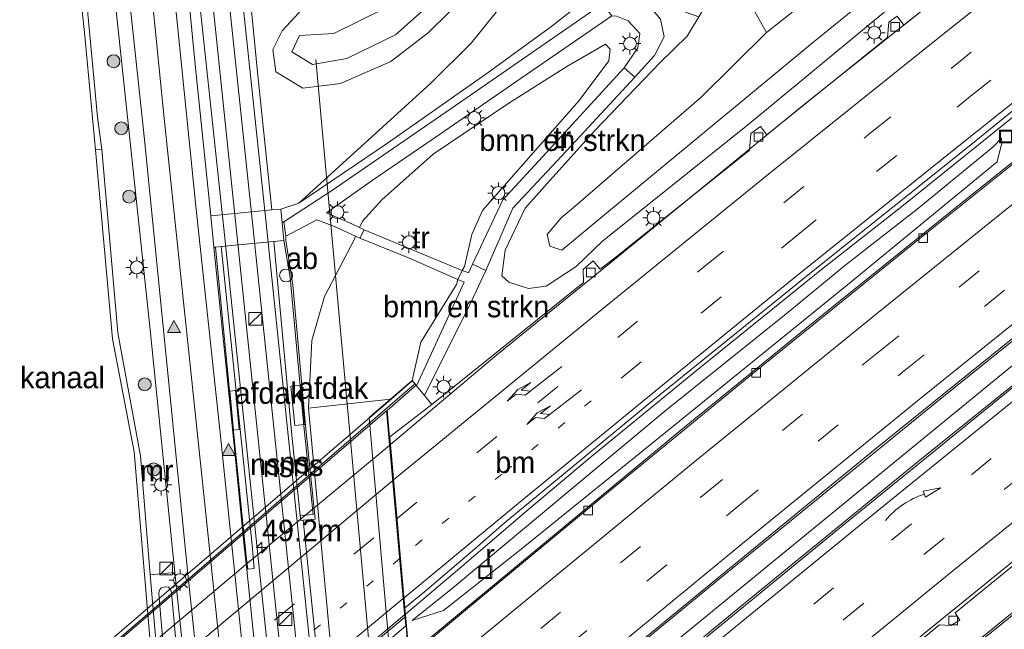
# Model space of a CAD drawing. Header units: millimetres. Extents: x 82463 to 85160, y 450000 to 452470.
# Tile 39 of 98: x 83445 to 83560, y 450887 to 450958. Entities that reach past the tile are written whole.
import ezdxf
from ezdxf.enums import TextEntityAlignment as Align

# ---------------------------------------------------------------- set-up
doc = ezdxf.new("R2010")
doc.units = ezdxf.units.MM
doc.linetypes.add('13strp', pattern=[4, 1, -3])
doc.linetypes.add('39strp', pattern=[12, 3, -9])
for name, color, linetype, lineweight in [('af-b1-rasterhekwerk', 8, 'hekwerk', 18), ('af-b5-muur', 8, 'muur', 18), ('af-bs-doorgang', 8, 'Continuous', 18), ('af-bs-rasterhekwerk', 8, 'hekwerk', 18), ('as-bs-kilometr', 13, 'Continuous', 18), ('bp-b5-bomenstruiken', 93, 'Continuous', 18), ('bp-bs-boom', 93, 'Continuous', 18), ('gr-b1-geleiderail', 213, 'geleiderail', 18), ('gr-bs-geleiderail', 213, 'geleiderail', 18), ('gw-bs-insteekwatergang', 93, 'Continuous', 18), ('gw-bs-kruinlijn', 93, 'Continuous', 18), ('gw-bs-teenlijn', 93, 'Continuous', 18), ('kw-b6-viaduct', 173, 'Continuous', 18), ('mk-b1-13streep 0.45', 8, '13strp', 18), ('mk-b1-39streep 0.15', 8, '39strp', 18), ('mk-b1-streep 0.15', 8, 'Continuous', 18), ('mk-bs-13streep 0.45', 8, '13strp', 18), ('mk-bs-39streep 0.15', 8, '39strp', 18), ('mk-bs-pijlre750', 8, 'Continuous', 18), ('mk-bs-pijlverdrijf750', 8, 'Continuous', 18), ('mk-bs-streep 0.15', 8, 'Continuous', 18), ('mk-bs-vlakmark', 8, 'Continuous', 18), ('og-b1-terreinafscheiding', 253, 'Continuous', 18), ('og-b5-bebouwing', 173, 'Continuous', 18), ('og-b5-water', 153, 'Continuous', 18), ('og-b6-inrichtingselement', 253, 'Continuous', 18), ('og-bs-inrichtingselement', 253, 'Continuous', 18), ('og-bs-maaiveld', 253, 'Continuous', 18), ('og-bs-spoor', 253, 'Continuous', 18), ('og-bs-terreinafscheiding', 253, 'Continuous', 18), ('vh-b6-verh_soort', 8, 'Continuous', 18), ('wh-bs-duiker', 8, 'duiker', 18), ('wh-bs-kolk', 8, 'Continuous', 18), ('wh-bs-put', 8, 'Continuous', 18), ('wh-bs-waterlijn', 133, 'Continuous', 18), ('wm-b1-lichtmast', 8, 'Continuous', 18), ('wm-bs-lichtmast', 8, 'Continuous', 18), ('wm-bs-lijnverlich', 8, 'lijnverlich', 18)]:
    doc.layers.add(name, color=color, linetype=linetype, lineweight=lineweight)
doc.layers.add('og-b1-voegovergang', color=10, linetype='Continuous')
doc.styles.add('rtw_iso', font='iso-rtw.shx')
doc.linetypes.add('duiker', pattern='A,0,-2,[15,RTW.shx,S=1,R=0,X=0,Y=0],-2', length=4)
doc.linetypes.add('geleiderail', pattern='A,2,-1,[175,RTW.shx,S=0.5,R=0,X=0,Y=0],-1', length=4)
doc.linetypes.add('hekwerk', pattern='A,7,-1.5,[1,RTW.shx,S=0.75,R=0,X=0,Y=0],-1.5', length=10)
doc.linetypes.add('lijnverlich', pattern='A,0,-5,[22,RTW.shx,S=1,R=0,X=-0.625,Y=0],2.5,-0.5,[3,RTW.shx,S=0.5,R=0,X=0,Y=0],-0.5,2.5,[22,RTW.shx,S=1,R=180,X=0.625,Y=0],-5', length=16)
doc.linetypes.add('muur', pattern='A,8,-1,[6,RTW.shx,S=0.75,R=90,X=0,Y=0],-1', length=10)

# ---------------------------------------------------------------- blocks, each defined once
blk = doc.blocks.new('kolk')
blk.add_lwpolyline([(-0.5, -0.5), (0.5, -0.5), (0.5, 0.5), (-0.5, 0.5)], close=True)
blk = doc.blocks.new('put')
for p, q in [((0.75, 0.75), (-0.75, 0.75)), ((-0.75, 0.75), (-0.75, -0.75)), ((0.75, -0.75), (0.75, 0.75)), ((-0.75, -0.75), (0.75, -0.75))]:
    blk.add_line(p, q)
blk.add_lwpolyline([(-0.625, 0.625), (0.625, 0.625), (0.625, -0.625), (-0.625, -0.625)], close=True)
blk = doc.blocks.new('dtbattr')
at = {"style": 'rtw_iso'}
blk.add_attdef('TAG', (0.59, 0.87), '', height=2.5, dxfattribs=at)
blk = doc.blocks.new('dtb')
blk.add_circle((0, 0), 0.75)
blk = doc.blocks.new('dtbattr-r')
at = {"style": 'rtw_iso'}
blk.add_attdef('TAG', text='', height=2.5, dxfattribs=at).set_placement((0, 0), align=Align.MIDDLE_CENTER)
blk = doc.blocks.new('dtbattr-l')
at = {"style": 'rtw_iso'}
blk.add_attdef('TAG', (0, 0), '', height=2.5, dxfattribs=at)
blk = doc.blocks.new('pijlr')
for p, q in [((0, 0, 0.1), (5.45, 0, 0.1)), ((5.45, -0.75, 0.1), (4.7, 0, 0.1)), ((6.2, -0.75, 0.1), (5.45, 0, 0.1)), ((4, -0.75, 0.1), (5.45, -0.75, 0.1)), ((5.7, -1.05, 0.1), (4, -0.75, 0.1)), ((7.5, -0.75, 0.1), (5.7, -1.05, 0.1)), ((7.5, -0.75, 0.1), (6.2, -0.75, 0.1))]:
    blk.add_line(p, q)
blk = doc.blocks.new('verfsymbol')
for color in [252, 253]:
    blk.add_hatch(color=color).paths.add_polyline_path([(0.75, -0.625), (0, 0.75), (-0.75, -0.625)])
blk.add_lwpolyline([(0.75, -0.625), (0, 0.75), (-0.75, -0.625)], close=True)
blk = doc.blocks.new('pijlvr')
for p, q in [((5.53, 0.37, 0.1), (5.37, -0.37, 0.1)), ((5.45, 0, 0.1), (5.45, 0, 0.1)), ((5.45, 0, 0.1), (5.45, 0, 0.1)), ((7.45, -0.45, 0.1), (5.53, 0.37, 0.1)), ((5.37, -0.37, 0.1), (7.45, -0.45, 0.1))]:
    blk.add_line(p, q)
blk.add_arc((2.72, -9.68, 0.1), 10.06, 74.2853, 105.7147)
blk = doc.blocks.new('kast')
blk.add_line((-0.75, -0.75), (0.75, 0.75))
blk.add_lwpolyline([(-0.75, 0.75), (0.75, 0.75), (0.75, -0.75), (-0.75, -0.75)], close=True)
blk = doc.blocks.new('boom')
blk.add_hatch(color=256).paths.add_polyline_path([(-0.75, 0, 1), (0.75, 0, 1)])
blk.add_circle((0, 0), 0.75)
blk = doc.blocks.new('lantaarnpaal')
for p, q in [((0, 0.75), (0, 1.25)), ((-0.75, 0), (-1.25, 0)), ((-0.88, 0.88), (-0.53, 0.53)), ((0.53, 0.53), (0.88, 0.88)), ((0.75, 0), (1.25, 0)), ((-0.53, -0.53), (-0.88, -0.88)), ((0, -0.75), (0, -1.25)), ((0.53, -0.53), (0.88, -0.88))]:
    blk.add_line(p, q)
blk.add_circle((0, 0), 0.75)
blk = doc.blocks.new('hecto')
for p, q in [((0, 0.625), (-0.625, 0)), ((0, -0.625), (0, 0.625)), ((-0.625, 0), (0.625, 0)), ((0.625, 0), (0, -0.625))]:
    blk.add_line(p, q)

msp = doc.modelspace()

# ---------------------------------------------------------------- linework, layer by layer
at = {"layer": 'af-b1-rasterhekwerk'}
msp.add_polyline3d([(83491.339, 450915.553, 9.051), (83471.613, 450898.522, 9.042), (83429.077, 450862.027, 9.051), (83406.479, 450842.71, 9.051)], dxfattribs=at)
at = {"layer": 'af-b5-muur'}
msp.add_polyline3d([(83462.897, 450867.585, 0.409), (83464.635, 450847.67, 0.291), (83463.887, 450848.487, -0.5), (83462.198, 450867.537, -0.5), (83462.098, 450867.532, -0.5), (83461.342, 450875.631, -0.5), (83460.6, 450886.081, -0.5), (83458.783, 450907.736, -0.5), (83456.271, 450920.87, -0.5), (83454.297, 450942.833, -0.5), (83455.011, 450942.888, 0.339), (83456.875, 450921.572, 0.357), (83459.506, 450907.253, 0.402), (83460.639, 450893.439, 0.445)], close=True, dxfattribs=at)
at = {"layer": 'af-bs-doorgang'}
msp.add_polyline3d([(83476.182, 450934.469, 0.138), (83476.435, 450932.806, 0.205)], dxfattribs=at)
at = {"layer": 'af-bs-rasterhekwerk'}
for points in [[(83470.375, 450984.148, 0.112), (83470.85, 450974.804, 0.108), (83472.493, 450958.249, 0.108), (83473.124, 450951.884, 0.139), (83474.784, 450935.861, 0.112)], [(83524.465, 450958.338, 4.806), (83515.651, 450961.483, 4.414), (83513.245, 450959.821, 4.196), (83497.374, 450948.859, 2.755), (83481.733, 450938.082, 0.973), (83476.182, 450934.469, 0.138), (83476.007, 450934.355, 0.112)], [(83476.419, 450932.302, 0.112), (83476.435, 450932.806, 0.205)], [(83496.93, 450928.811, 7.419), (83485.527, 450933.559, 1.302)], [(83468.243, 450931.547, 0.13), (83470.326, 450910.11, 0.354), (83471.867, 450895.231, 0.271), (83472.008, 450894.072, 0.273)], [(83476.203, 450932.306, 0.112), (83476.907, 450928.017, 0.416), (83478.507, 450910.752, 0.414), (83479.59, 450900.426, 0.443), (83478.105, 450900.341, 0.442)]]:
    msp.add_polyline3d(points, dxfattribs=at)
at = {"layer": 'bp-b5-bomenstruiken'}
for points in [[(83511.925, 450934.012, 9.485), (83508.518, 450931.165, 9.304), (83507.116, 450931.628, 9.295), (83506.811, 450933.023, 9.341), (83508.451, 450934.96, 9.454), (83510.104, 450936.327, 9.454), (83524.692, 450948.941, 9.627), (83532.311, 450956.494, 9.627), (83538.182, 450961.131, 9.627), (83555.617, 450974.552, 9.562), (83575.303, 450990.647, 9.272), (83591.052, 451003.368, 8.967), (83593.793, 451004.69, 8.921), (83595.39, 451004.74, 8.903), (83597.329, 451003.28, 8.824), (83596.886, 451002.265, 8.824), (83582.349, 450991.33, 9.244), (83559.692, 450973.182, 9.604), (83537.86, 450955.465, 9.701)], [(83497.204, 450929.282, 7.457), (83496.93, 450928.811, 7.419), (83485.527, 450933.559, 1.302), (83484.974, 450933.827, 1.248), (83485.348, 450934.561, 1.154), (83487.569, 450937.04, 1.398), (83493.553, 450942.353, 2.163), (83502.363, 450948.28, 3.155), (83509.09, 450952.542, 3.895), (83513.576, 450955.153, 4.333), (83514.13, 450954.553, 4.481), (83513.968, 450953.188, 4.831), (83510.522, 450948.597, 5.329), (83499.31, 450935.795, 6.75), (83498.06, 450932.985, 7.063)], [(83488.583, 450913.852, 6.61), (83479.052, 450912.812, 0.24), (83479.439, 450920.682, 0.23), (83480.913, 450925.796, 0.56), (83484.418, 450932.472, 0.877), (83484.534, 450932.8, 1.186), (83485.026, 450932.578, 1.276), (83490.888, 450930.218, 4.363), (83496.41, 450927.767, 7.336), (83496.274, 450927.193, 7.393), (83492.124, 450920.479, 7.701), (83491.122, 450916.013, 7.937)]]:
    msp.add_polyline3d(points, close=True, dxfattribs=at)
for points in [[(83527.418, 450965.239, 4.734), (83532.311, 450956.494, 9.627), (83524.692, 450948.941, 9.627), (83510.104, 450936.327, 9.454), (83508.451, 450934.96, 9.454), (83506.811, 450933.023, 9.341), (83507.116, 450931.628, 9.295), (83508.518, 450931.165, 9.304), (83511.925, 450934.012, 9.485), (83537.86, 450955.465, 9.701), (83559.692, 450973.182, 9.604)], [(83538.182, 450961.131, 9.627), (83532.311, 450956.494, 9.627), (83527.418, 450965.239, 4.734)], [(83552.195, 450964.031, 8.1), (83530.295, 450945.881, 8.05), (83513.299, 450932.266, 8.005), (83510.164, 450929.291, 8.009), (83506.696, 450926.992, 7.946), (83504.645, 450926.721, 8.064), (83502.365, 450927.451, 7.769), (83501.522, 450928.185, 7.606), (83501.941, 450931.188, 7.185), (83504.246, 450936.071, 6.723), (83507.462, 450939.685, 6.221), (83512.376, 450945.153, 5.776), (83519.945, 450953.008, 4.937), (83523.107, 450956.06, 4.776), (83524.465, 450958.338, 4.806)], [(83510.043, 450959.339, 4.236), (83507.183, 450957.123, 3.812), (83499.692, 450951.661, 2.956), (83488.239, 450943.643, 1.661), (83477.946, 450936.66, 0.488), (83493.241, 450950.576, 0.678), (83497.987, 450955.249, 0.61), (83503.641, 450962.297, 0.303)]]:
    msp.add_polyline3d(points, dxfattribs=at)
at = {"layer": 'gr-b1-geleiderail'}
for points in [[(83488.497, 450908.515, 8.734), (83471.748, 450894.587, 8.734), (83450.758, 450876.906, 8.823), (83429.618, 450858.885, 8.869), (83409.606, 450841.64, 8.762)], [(83411.38, 450821.527, 9.191), (83425.572, 450833.877, 9.13), (83451.774, 450856.367, 9.116), (83478.386, 450878.832, 9.163), (83490.24, 450888.778, 9.163)]]:
    msp.add_polyline3d(points, dxfattribs=at)
at = {"layer": 'gr-bs-geleiderail'}
for points in [[(83645.383, 451033.093, 7.012), (83617.771, 451012.239, 7.649), (83592.611, 450992.517, 8.165), (83559.074, 450966.004, 8.626), (83536.492, 450947.952, 8.797), (83514.2, 450929.759, 8.621)], [(83662.709, 451020.29, 6.5), (83652.2, 451012.363, 6.674), (83636.631, 451000.466, 6.968), (83619.804, 450987.543, 7.433), (83604.037, 450975.23, 7.717), (83586.158, 450961.209, 7.97), (83568.387, 450947.173, 8.154), (83551.148, 450933.356, 8.384), (83531.096, 450917.135, 8.535), (83514.61, 450903.619, 8.641), (83497.532, 450889.499, 8.696), (83490.776, 450883.843, 8.659)], [(83490.333, 450888.857, 9.163), (83496.645, 450894.194, 9.183), (83504.725, 450901.091, 9.132), (83512.005, 450907.241, 9.128), (83524.361, 450917.338, 9.128), (83538.699, 450928.924, 9.068), (83548.05, 450936.266, 8.953), (83568.941, 450953.088, 9.022), (83580.424, 450962.266, 8.797), (83595.12, 450973.857, 8.554), (83611.969, 450987.028, 8.301), (83623.522, 450995.888, 8.062), (83635.244, 451004.698, 7.754), (83647.476, 451013.822, 7.538), (83655.02, 451019.216, 7.419)], [(83492.478, 450864.573, 9.112), (83503.983, 450874.157, 9.201), (83526.672, 450892.793, 9.05), (83552.503, 450913.836, 8.802), (83574.334, 450931.43, 8.618), (83595.118, 450948.016, 8.351), (83616.067, 450964.43, 8.048), (83636.115, 450979.823, 7.603), (83657.245, 450996.112, 7.097), (83662.707, 451000.383, 7.005), (83667.282, 451003.799, 6.91)], [(83492.92, 450859.56, 9.196), (83495.733, 450861.958, 9.169), (83511.597, 450875.169, 9.178), (83530.31, 450890.538, 9.031), (83550.391, 450906.962, 8.875), (83573.17, 450925.287, 8.682), (83593.731, 450941.744, 8.443), (83611.18, 450955.427, 8.158), (83627.458, 450968.095, 7.874), (83643.284, 450980.357, 7.465), (83658.027, 450991.673, 7.212), (83668.628, 450999.642, 6.991)], [(83495.087, 450835.019, 9.186), (83502.489, 450841.314, 9.192), (83507.476, 450845.221, 9.183), (83515.211, 450851.498, 9.142), (83529.549, 450863.321, 9.059), (83545.113, 450876.183, 8.958), (83561.518, 450889.51, 8.724), (83577.275, 450902.242, 8.572), (83592.54, 450914.413, 8.351), (83606.421, 450925.573, 8.195), (83619.852, 450936.138, 8.007), (83633.452, 450946.699, 7.759), (83656.126, 450964.179, 7.313), (83660.198, 450967.405, 7.276), (83665.416, 450971.656, 7.203), (83669.164, 450974.761, 7.157), (83675.736, 450979.767, 6.236)], [(83494.631, 450840.184, 8.799), (83511.962, 450854.689, 8.811), (83538.773, 450876.848, 8.618), (83551.091, 450886.931, 8.563), (83566.696, 450899.625, 8.397), (83583.206, 450912.888, 8.232), (83598.795, 450925.321, 8.117), (83613.533, 450936.962, 7.832), (83628.269, 450948.463, 7.58), (83642.862, 450959.777, 7.258), (83655.56, 450969.593, 7.001), (83667.271, 450978.589, 6.757)], [(83488.59, 450908.594, 8.734), (83500.965, 450918.995, 8.765), (83514.2, 450929.759, 8.621)]]:
    msp.add_polyline3d(points, dxfattribs=at)
at = {"layer": 'gw-bs-insteekwatergang'}
for points in [[(83452.602, 450967.413, 0.173), (83454.505, 450946.637, 0.192), (83455.011, 450942.888, 0.339)], [(83495.472, 450958.911, -0.001), (83493.005, 450956.497, 0.306), (83488.621, 450953.139, 0.329), (83482.779, 450950.549, 0.357), (83478.407, 450950.027, 0.27), (83475.265, 450951.942, 0.164), (83474.904, 450954.52, 0.182), (83476.015, 450956.694, 0.224), (83478.451, 450959.324, 0.233)]]:
    msp.add_polyline3d(points, dxfattribs=at)
at = {"layer": 'gw-bs-kruinlijn'}
for points in [[(83508.518, 450931.165, 9.304), (83507.116, 450931.628, 9.295), (83506.811, 450933.023, 9.341), (83508.451, 450934.96, 9.454), (83510.104, 450936.327, 9.454), (83524.692, 450948.941, 9.627), (83532.311, 450956.494, 9.627), (83538.182, 450961.131, 9.627), (83555.617, 450974.552, 9.562), (83575.303, 450990.647, 9.272), (83591.052, 451003.368, 8.967), (83593.793, 451004.69, 8.921), (83595.39, 451004.74, 8.903), (83597.329, 451003.28, 8.824), (83596.886, 451002.265, 8.824), (83582.349, 450991.33, 9.244), (83559.692, 450973.182, 9.604), (83537.86, 450955.465, 9.701), (83511.925, 450934.012, 9.485), (83508.518, 450931.165, 9.304)], [(83491.123, 450888.099, 8.26), (83495.8, 450891.858, 8.512), (83520.487, 450912.468, 8.397), (83534.583, 450923.777, 8.319), (83541.387, 450929.345, 8.342), (83550.011, 450936.117, 8.246), (83558.687, 450943.192, 8.117), (83559.639, 450944.214, 7.699)]]:
    msp.add_polyline3d(points, dxfattribs=at)
at = {"layer": 'gw-bs-teenlijn'}
msp.add_polyline3d([(83559.639, 450944.214, 7.699), (83559.69, 450943.646, 7.731), (83559.119, 450941.467, 7.593), (83542.142, 450927.518, 7.727), (83521.633, 450910.818, 7.846), (83503.587, 450896.261, 8.007), (83494.764, 450889.272, 8.135), (83491.123, 450888.099, 8.26)], dxfattribs=at)
at = {"layer": 'kw-b6-viaduct'}
msp.add_polyline3d([(83448.566, 450851.574, 8.524), (83424.855, 450831.25, 8.524), (83411.486, 450819.753, 8.524), (83409.276, 450844.812, 7.932), (83406.567, 450842.484, 7.932), (83406.127, 450842.996, 8.767), (83409.283, 450845.707, 8.035), (83488.104, 450913.345, 8.039), (83491.123, 450915.974, 8.734), (83491.565, 450915.477, 7.937), (83488.192, 450912.532, 7.932), (83490.4, 450887.531, 8.524), (83467.163, 450867.575, 8.524)], close=True, dxfattribs=at)
at = {"layer": 'mk-b1-13streep 0.45'}
msp.add_polyline3d([(83489.663, 450895.304, 8.352), (83464.494, 450874.277, 8.342), (83436.258, 450850.301, 8.3), (83410.789, 450828.227, 8.347)], dxfattribs=at)
at = {"layer": 'mk-b1-39streep 0.15'}
msp.add_polyline3d([(83410.374, 450832.936, 8.212), (83437.675, 450856.494, 8.263), (83465.898, 450880.451, 8.23), (83489.257, 450899.905, 8.296)], dxfattribs=at)
at = {"layer": 'mk-b1-streep 0.15'}
for points in [[(83409.98, 450837.394, 8.114), (83415.322, 450842.067, 8.067), (83431.181, 450855.745, 8.067), (83456.048, 450876.904, 8.063), (83477.73, 450895.098, 8.137), (83488.861, 450904.388, 8.123)], [(83490.072, 450890.671, 8.408), (83475.836, 450878.835, 8.366), (83456.951, 450862.89, 8.352), (83437.067, 450845.964, 8.338), (83421.206, 450832.242, 8.324), (83411.207, 450823.486, 8.394)]]:
    msp.add_polyline3d(points, dxfattribs=at)
at = {"layer": 'mk-bs-13streep 0.45'}
msp.add_polyline3d([(83511.943, 450913.664, 8.351), (83501.526, 450905.13, 8.388), (83489.757, 450895.382, 8.352)], dxfattribs=at)
at = {"layer": 'mk-bs-39streep 0.15'}
for points in [[(83515.402, 450916.312, 8.361), (83535.752, 450932.821, 8.351), (83556.04, 450949.082, 8.26), (83583.239, 450970.73, 7.947), (83603.819, 450986.849, 7.616), (83623.661, 451002.109, 7.253), (83642.823, 451016.429, 6.762), (83650.699, 451022.211, 6.651), (83660.813, 451029.492, 6.625)], [(83491.556, 450875.005, 8.188), (83506.06, 450887.185, 8.218), (83524.86, 450902.624, 8.122), (83545.366, 450919.352, 7.92), (83572.548, 450941.254, 7.662), (83600.834, 450963.647, 7.304), (83621.203, 450979.477, 6.858), (83650.174, 451001.704, 6.247), (83664.787, 451012.798, 5.875)], [(83491.935, 450870.714, 8.263), (83509.121, 450885.054, 8.264), (83529.028, 450901.397, 8.172), (83548.314, 450917.132, 7.938), (83566.833, 450932.011, 7.795), (83586.2, 450947.521, 7.616), (83613.294, 450968.804, 7.161), (83642.34, 450991.195, 6.564), (83652.307, 450998.835, 6.413), (83665.818, 451009.08, 6.48)], [(83489.351, 450899.982, 8.296), (83505.718, 450913.436, 8.255), (83524.962, 450929.168, 8.283), (83544.418, 450944.821, 8.246), (83563.502, 450960.125, 8.14), (83582.827, 450975.464, 7.869), (83601.908, 450990.323, 7.552), (83621.335, 451005.313, 7.097)], [(83493.864, 450848.862, 8.23), (83513.42, 450865.277, 8.269), (83541.298, 450888.232, 8.071), (83569.884, 450911.377, 7.832), (83596.769, 450932.946, 7.566), (83626.227, 450956.104, 7.056), (83653.192, 450976.852, 6.491), (83671.518, 450990.788, 6.059)], [(83493.481, 450853.2, 8.347), (83519.231, 450874.817, 8.287), (83546.867, 450897.437, 8.108), (83566.852, 450913.857, 8.039)]]:
    msp.add_polyline3d(points, dxfattribs=at)
at = {"layer": 'mk-bs-streep 0.15'}
for points in [[(83488.955, 450904.465, 8.123), (83513.16, 450924.281, 8.145), (83532.566, 450940.021, 8.126), (83551.878, 450955.514, 8.071), (83572.062, 450971.587, 7.924), (83590.511, 450986.202, 7.598), (83608.669, 451000.413, 7.189), (83623.774, 451012.062, 6.904), (83632.267, 451018.52, 6.785), (83645.792, 451028.674, 6.426), (83659.1, 451038.616, 6.252)], [(83490.166, 450890.749, 8.408), (83502.993, 450901.357, 8.42), (83520.217, 450915.482, 8.43), (83535.511, 450927.908, 8.397), (83554.499, 450943.145, 8.384), (83572.256, 450957.304, 8.241), (83591.135, 450972.25, 7.947), (83612.272, 450988.692, 7.63), (83631.2, 451003.168, 7.212), (83649.058, 451016.416, 6.854), (83655.193, 451020.879, 6.73), (83661.569, 451025.469, 6.79)], [(83491.163, 450879.458, 8.095), (83499.81, 450886.707, 8.099), (83523.805, 450906.445, 7.988), (83545.296, 450923.939, 7.74), (83567.185, 450941.553, 7.561), (83588.862, 450958.842, 7.286), (83611.407, 450976.472, 6.973), (83632.71, 450992.908, 6.459), (83650.225, 451006.303, 6.141), (83663.745, 451016.55, 5.845)], [(83492.328, 450866.27, 8.403), (83498.102, 450871.131, 8.42), (83512.62, 450883.158, 8.384), (83531.085, 450898.332, 8.223), (83550.49, 450914.15, 8.039), (83568.98, 450929.051, 7.924), (83582.293, 450939.686, 7.74), (83601.559, 450954.992, 7.524), (83619.392, 450968.886, 7.221), (83642.429, 450986.621, 6.642), (83666.869, 451005.287, 6.37)], [(83494.253, 450844.46, 8.165), (83514.383, 450861.321, 8.09), (83535.302, 450878.628, 8.007), (83553.968, 450893.889, 7.837), (83580.411, 450915.247, 7.635), (83598.437, 450929.644, 7.387), (83619, 450945.857, 7.143), (83636.181, 450959.179, 6.702), (83656.103, 450974.508, 6.367), (83672.693, 450987.186, 6.011)], [(83459.525, 450974.062, 0.25), (83462.278, 450946.522, 0.166), (83467.035, 450901.27, 0.157), (83473.674, 450837.811, 0.234)], [(83570.705, 450921.465, 7.99), (83567.21, 450918.676, 8.044), (83544.376, 450900.174, 8.14), (83526.394, 450885.465, 8.273), (83507.416, 450869.725, 8.374), (83493.082, 450857.725, 8.38)]]:
    msp.add_polyline3d(points, dxfattribs=at)
at = {"layer": 'og-b1-terreinafscheiding'}
for points in [[(83488.145, 450912.492, 7.932), (83409.323, 450844.852, 7.931)], [(83488.145, 450912.492, 7.932), (83490.266, 450888.485, 8.473)], [(83411.395, 450821.35, 8.52), (83438.313, 450844.608, 8.501), (83466.278, 450868.418, 8.473), (83490.266, 450888.485, 8.473)]]:
    msp.add_polyline3d(points, dxfattribs=at)
at = {"layer": 'og-b1-voegovergang'}
msp.add_polyline3d([(83490.4, 450887.531, 8.524), (83488.192, 450912.532, 7.932)], dxfattribs=at)
at = {"layer": 'og-b5-bebouwing'}
for points in [[(83502.799, 450936.055, 6.702), (83499.679, 450928.821, 7.437), (83498.119, 450929.542, 7.402), (83501.637, 450937.054, 6.684), (83506.732, 450942.558, 6.054), (83515.752, 450952.403, 4.878), (83516.988, 450951.294, 4.887), (83509.648, 450943.372, 5.857)], [(83496.93, 450928.811, 7.419), (83496.41, 450927.767, 7.336), (83490.888, 450930.218, 4.363), (83485.026, 450932.578, 1.276), (83485.527, 450933.559, 1.302)], [(83470.996, 450910.325, 2.66), (83470.353, 450910.262, 2.66), (83469.911, 450914.788, 2.66), (83470.554, 450914.85, 2.66)], [(83478.621, 450910.919, 0.362), (83477.47, 450910.805, 0.362), (83477.019, 450915.359, 0.362), (83478.17, 450915.473, 0.362)]]:
    msp.add_polyline3d(points, close=True, dxfattribs=at)
at = {"layer": 'og-b6-inrichtingselement'}
msp.add_polyline3d([(83427.368, 450831.728, 8.179), (83411.624, 450818.183, 8.258), (83411.486, 450819.753, 8.258), (83424.855, 450831.25, 8.258), (83448.566, 450851.574, 8.258), (83467.163, 450867.575, 8.24), (83490.4, 450887.531, 8.198), (83490.547, 450885.866, 8.179), (83474.862, 450872.449, 8.179), (83449.745, 450850.889, 8.193)], close=True, dxfattribs=at)
at = {"layer": 'og-bs-maaiveld'}
for points in [[(83454.297, 450942.833, -0.5), (83455.011, 450942.888, 0.339), (83456.875, 450921.572, 0.357), (83459.506, 450907.253, 0.402), (83460.639, 450893.439, 0.445), (83462.897, 450867.585, 0.409)], [(83496.93, 450928.811, 7.419), (83496.41, 450927.767, 7.336), (83490.888, 450930.218, 4.363), (83485.026, 450932.578, 1.276), (83485.527, 450933.559, 1.302)], [(83496.848, 450815.079, 8.132), (83499.138, 450817.041, 8.154), (83500.534, 450815.293, 8.154), (83496.993, 450812.371, 5.825), (83494.926, 450810.665, 4.466), (83494.544, 450815.042, 4.474), (83486.114, 450911.722, 4.653), (83488.583, 450913.852, 6.61), (83491.122, 450916.013, 7.937), (83491.581, 450915.492, 7.937), (83491.629, 450915.398, 7.937), (83492.541, 450914.272, 7.937), (83493.389, 450913.226, 7.937), (83488.513, 450909.467, 8.005)], [(83462.345, 450892.032, 0.221), (83461.934, 450891.901, 0.223), (83461.781, 450891.706, 0.225), (83461.7, 450891.521, 0.228), (83461.639, 450891.213, 0.232), (83462.209, 450884.787, 0.212), (83462.307, 450884.465, 0.227), (83462.412, 450884.303, 0.236), (83462.595, 450884.166, 0.243), (83463.017, 450884.163, 0.245), (83463.432, 450884.238, 0.243), (83463.586, 450884.419, 0.235), (83463.658, 450884.628, 0.225), (83463.712, 450884.926, 0.215), (83463.146, 450891.362, 0.232), (83463.051, 450891.642, 0.228), (83462.947, 450891.804, 0.225), (83462.761, 450891.981, 0.223), (83462.345, 450892.032, 0.221)], [(83490.268, 450889.597, 8.263), (83490.747, 450884.167, 8.212)]]:
    msp.add_polyline3d(points, dxfattribs=at)
at = {"layer": 'og-bs-spoor'}
for points in [[(83485.496, 450824.913, 0.18), (83474.155, 450933.935, 0.18), (83469.011, 450982.623, 0.18)], [(83483.763, 450826.804, 0.18), (83472.599, 450933.999, 0.18), (83467.601, 450981.344, 0.18)], [(83465.892, 450979.601, 0.18), (83481.538, 450829.232, 0.18)], [(83464.443, 450978.258, 0.18), (83469.209, 450933.688, 0.18), (83479.894, 450831.025, 0.186)]]:
    msp.add_polyline3d(points, dxfattribs=at)
at = {"layer": 'og-bs-terreinafscheiding'}
for points in [[(83490.268, 450889.597, 8.263), (83492.544, 450891.458, 8.434), (83498.1, 450896.182, 8.356), (83501.817, 450899.432, 8.319), (83519.094, 450913.717, 8.328), (83537.535, 450928.608, 8.328), (83556.264, 450943.571, 8.246), (83565.51, 450951.103, 8.237), (83586.632, 450967.906, 7.938), (83609.435, 450985.729, 7.694), (83630.181, 451001.538, 7.207), (83648.366, 451014.904, 6.858), (83655.036, 451019.674, 6.803), (83660.27, 451023.123, 6.707), (83661.822, 451024.121, 6.845)], [(83490.747, 450884.167, 8.212), (83493.194, 450886.084, 7.975), (83522.343, 450910.251, 7.814), (83536.925, 450922.1, 7.763), (83553.521, 450935.472, 7.676), (83568.852, 450947.765, 7.501), (83603.633, 450975.149, 6.946), (83619.089, 450987.168, 6.693), (83639.09, 451002.657, 6.284), (83651.794, 451012.315, 5.912), (83657.898, 451016.93, 5.884), (83662.62, 451020.605, 5.723)], [(83602.045, 451006.172, 6.934), (83602.84, 451005.324, 7.045), (83602.778, 451004.37, 7.215), (83599.92, 451001.935, 7.372), (83574.857, 450981.81, 7.838), (83552.195, 450964.031, 8.1), (83530.295, 450945.881, 8.05), (83513.299, 450932.266, 8.005), (83510.164, 450929.291, 8.009), (83506.696, 450926.992, 7.946), (83504.645, 450926.721, 8.064), (83502.365, 450927.451, 7.769), (83501.522, 450928.185, 7.606), (83501.941, 450931.188, 7.185), (83504.246, 450936.071, 6.723), (83507.462, 450939.685, 6.221), (83512.376, 450945.153, 5.776), (83519.945, 450953.008, 4.937), (83523.107, 450956.06, 4.776), (83524.465, 450958.338, 4.806), (83525.417, 450959.933, 4.827), (83526.722, 450963.077, 4.85), (83527.418, 450965.239, 4.734)], [(83492.431, 450865.105, 8.369), (83495.079, 450867.15, 8.411), (83509.079, 450878.611, 8.379), (83526.546, 450892.96, 8.324), (83545.203, 450908.225, 8.131), (83565.143, 450924.331, 7.965), (83586.789, 450941.655, 7.745), (83607.673, 450958.107, 7.456), (83627.604, 450973.491, 7.134), (83645.599, 450987.553, 6.633), (83665.913, 451003.213, 6.137), (83667.162, 451004.232, 6.339)], [(83668.552, 450999.876, 6.261), (83664.297, 450996.196, 6.256), (83660.338, 450993.099, 6.385), (83648.157, 450983.836, 6.615), (83632.009, 450971.42, 7.024), (83614.742, 450957.964, 7.446), (83595.417, 450942.848, 7.763), (83578.345, 450929.197, 7.892), (83561.239, 450915.424, 8.034), (83541.249, 450899.188, 8.126), (83520.24, 450881.993, 8.273), (83502.49, 450867.181, 8.388), (83494.476, 450860.63, 8.471), (83492.923, 450859.521, 8.642)], [(83535.062, 450981.459, -0.011), (83525.246, 450974, 0.22), (83519.784, 450970.783, -0.066), (83515.586, 450969.981, -0.172), (83511.145, 450969.201, -0.043), (83507.098, 450966.562, 0.229), (83503.641, 450962.297, 0.303), (83497.987, 450955.249, 0.61), (83493.241, 450950.576, 0.678), (83477.946, 450936.66, 0.488)], [(83675.638, 450980.035, 6.31), (83669.187, 450974.976, 6.399), (83666.264, 450972.293, 6.376), (83661.897, 450968.669, 6.472), (83653.167, 450961.769, 6.624), (83642.11, 450953.196, 6.89), (83628.119, 450942.304, 7.056), (83616.339, 450933.184, 7.354), (83602.78, 450922.454, 7.561), (83587.944, 450910.468, 7.635), (83574.505, 450899.756, 7.727), (83560.691, 450888.519, 7.993), (83549.019, 450879.115, 8.117), (83534.259, 450866.869, 8.319), (83517.317, 450852.963, 8.397), (83505.864, 450843.474, 8.379), (83502.934, 450841.087, 8.411), (83499.643, 450838.909, 8.443), (83497.667, 450837.427, 8.503), (83495.065, 450835.277, 8.521)], [(83463.489, 450977.543, 0.13), (83465.872, 450952.781, 0.157), (83467.706, 450935.185, 0.221)], [(83476.644, 450834.57, 0.21), (83474.871, 450851.299, 0.212), (83468.805, 450909.927, 0.197), (83465.942, 450936.299, 0.13), (83461.905, 450976.455, 0.121)], [(83457.061, 450971.583, 0.198), (83460.006, 450944.034, 0.198), (83464.994, 450893.934, 0.204), (83470.542, 450841.227, 0.218)], [(83455.52, 450969.979, 0.198), (83460.663, 450921.899, 0.198), (83463.527, 450893.705, 0.196), (83468.828, 450843.096, 0.186)], [(83527.418, 450965.239, 4.734), (83524.619, 450964.173, 4.578), (83521.335, 450963.511, 4.573), (83517.463, 450963.016, 4.513), (83513.658, 450961.557, 4.375), (83510.043, 450959.339, 4.236), (83507.183, 450957.123, 3.812), (83499.692, 450951.661, 2.956), (83488.239, 450943.643, 1.661), (83477.946, 450936.66, 0.488)], [(83557.729, 450964.936, 7.962), (83548.266, 450957.352, 7.981), (83547.496, 450958.388, 8.119), (83546.524, 450957.692, 8.119), (83546.377, 450955.934, 8.064), (83532.344, 450944.607, 8.068), (83531.624, 450945.576, 8.105), (83530.501, 450944.743, 8.105), (83530.337, 450942.83, 8.036), (83514.806, 450930.35, 8.014), (83512.967, 450928.985, 8.082), (83512.145, 450929.937, 8.073), (83510.981, 450928.938, 8.082), (83511.032, 450927.407, 8.046), (83493.389, 450913.226, 7.937)], [(83485.527, 450933.559, 1.302), (83484.974, 450933.827, 1.248), (83484.085, 450934.257, 1.166), (83481.157, 450935.542, 0.872), (83486.355, 450939.224, 1.395), (83494.309, 450944.644, 2.301), (83503.794, 450951.201, 3.265), (83514.332, 450958.428, 4.428), (83513.245, 450959.821, 4.196), (83514.627, 450960.229, 4.474), (83516.661, 450960.65, 4.51), (83518.281, 450960.057, 4.556), (83519.979, 450958.033, 4.575), (83520.413, 450955.999, 4.634), (83519.282, 450953.837, 4.726), (83516.988, 450951.294, 4.887)], [(83514.332, 450958.428, 4.428), (83514.882, 450958.414, 4.474), (83516.238, 450957.859, 4.556), (83517.586, 450956.391, 4.644), (83517.368, 450954.702, 4.809), (83515.752, 450952.403, 4.878)], [(83513.576, 450955.153, 4.333), (83509.09, 450952.542, 3.895), (83502.363, 450948.28, 3.155), (83493.553, 450942.353, 2.163), (83487.569, 450937.04, 1.398), (83485.348, 450934.561, 1.154), (83484.974, 450933.827, 1.248)], [(83513.576, 450955.153, 4.333), (83514.13, 450954.553, 4.481), (83513.968, 450953.188, 4.831), (83510.522, 450948.597, 5.329), (83499.31, 450935.795, 6.75), (83498.06, 450932.985, 7.063), (83497.204, 450929.282, 7.457), (83496.93, 450928.811, 7.419)], [(83492.541, 450914.272, 7.937), (83497.956, 450925.178, 7.57), (83499.679, 450928.821, 7.437), (83502.799, 450936.055, 6.702), (83509.648, 450943.372, 5.857), (83516.988, 450951.294, 4.887), (83515.752, 450952.403, 4.878), (83506.732, 450942.558, 6.054), (83501.637, 450937.054, 6.684), (83498.119, 450929.542, 7.402), (83497.646, 450928.527, 7.483), (83496.93, 450928.811, 7.419)], [(83477.946, 450936.66, 0.488), (83475.854, 450935.963, 0.112)], [(83467.706, 450935.185, 0.221), (83474.784, 450935.861, 0.112), (83475.854, 450935.963, 0.112), (83476.007, 450934.355, 0.112), (83476.203, 450932.306, 0.112), (83475.015, 450932.193, 0.343), (83468.888, 450931.608, 0.343)], [(83467.706, 450935.185, 0.221), (83468.054, 450931.529, 0.343)], [(83485.026, 450932.578, 1.276), (83484.534, 450932.8, 1.186), (83482.085, 450933.938, 0.968), (83480.036, 450934.716, 0.614), (83476.435, 450932.806, 0.205)], [(83479.052, 450912.812, 0.24), (83479.439, 450920.682, 0.23), (83480.913, 450925.796, 0.56), (83484.418, 450932.472, 0.877), (83484.534, 450932.8, 1.186)], [(83471.88, 450894.057, 0.271), (83471.561, 450896.742, 0.336), (83470.242, 450910.01, 0.343), (83468.054, 450931.529, 0.343), (83468.243, 450931.547, 0.13), (83468.888, 450931.608, 0.343), (83472.522, 450896.856, 0.344), (83472.735, 450894.158, 0.284), (83472.008, 450894.072, 0.273), (83471.88, 450894.057, 0.271)], [(83486.432, 450823.892, 0.172), (83483.709, 450849.348, 0.275), (83480.452, 450880.33, 0.276), (83478.435, 450899.761, 0.466), (83478.171, 450899.724, 0.451), (83478.105, 450900.341, 0.442), (83477.111, 450909.668, 0.412), (83475.504, 450927.183, 0.393), (83475.015, 450932.193, 0.343)], [(83476.419, 450932.302, 0.112), (83477.245, 450927.13, 0.216), (83478.708, 450910.792, 0.401), (83479.815, 450899.881, 0.418), (83478.435, 450899.761, 0.466)], [(83499.679, 450928.821, 7.437), (83498.119, 450929.542, 7.402)], [(83491.122, 450916.013, 7.937), (83492.124, 450920.479, 7.701), (83496.274, 450927.193, 7.393), (83496.41, 450927.767, 7.336)], [(83491.629, 450915.398, 7.937), (83497.162, 450927.447, 7.501), (83496.41, 450927.767, 7.336)], [(83487.371, 450822.868, 0.269), (83485.98, 450838.42, 0.358), (83479.052, 450912.812, 0.24), (83488.583, 450913.852, 6.61)], [(83488.513, 450909.467, 8.005), (83490.268, 450889.597, 8.263)], [(83572.041, 450903.498, 7.75), (83554.25, 450889.02, 7.841), (83554.802, 450888.164, 7.869), (83553.759, 450887.531, 7.883), (83552.436, 450887.618, 7.897), (83534.756, 450873.063, 8.044), (83535.367, 450872.221, 8.053), (83534.5, 450871.724, 8.03), (83533.341, 450871.875, 8.034), (83515.575, 450857.284, 8.158), (83516.171, 450856.341, 8.122), (83515.219, 450855.722, 8.181), (83513.881, 450855.894, 8.154), (83507.574, 450850.535, 8.103), (83506.795, 450850.464, 7.915), (83497.386, 450842.462, 8.099)], [(83478.289, 450832.775, 0.261), (83476.282, 450851.4, 0.28), (83471.88, 450894.057, 0.271)], [(83460.639, 450893.439, 0.445), (83463.527, 450893.705, 0.196)]]:
    msp.add_polyline3d(points, dxfattribs=at)
at = {"layer": 'vh-b6-verh_soort'}
msp.add_polyline3d([(83438.313, 450844.608, 8.501), (83411.395, 450821.35, 8.52), (83409.323, 450844.852, 7.931), (83488.145, 450912.492, 7.932), (83490.266, 450888.485, 8.473), (83466.278, 450868.418, 8.473)], close=True, dxfattribs=at)
at = {"layer": 'wh-bs-duiker'}
msp.add_polyline3d([(83492.293, 450817.498, -1.432), (83479.908, 450953.355, -1.432)], dxfattribs=at)
at = {"layer": 'wh-bs-waterlijn'}
for points in [[(83451.933, 450966.445, -0.5), (83453.006, 450956.507, -0.5), (83454.297, 450942.833, -0.5), (83456.271, 450920.87, -0.5), (83458.783, 450907.736, -0.5), (83460.6, 450886.081, -0.5), (83461.342, 450875.631, -0.5), (83462.098, 450867.532, -0.5), (83462.198, 450867.537, -0.5), (83463.887, 450848.487, -0.5)], [(83487.594, 450959.153, -1.74), (83482.009, 450956.392, -1.74), (83478.014, 450956.14, -1.74), (83477.127, 450954.265, -1.74), (83479.51, 450952.766, -1.74), (83483.528, 450953.459, -1.74), (83489.173, 450956.21, -1.74), (83494.732, 450961.187, -1.74)]]:
    msp.add_polyline3d(points, dxfattribs=at)
at = {"layer": 'wm-bs-lijnverlich'}
msp.add_polyline3d([(83492.666, 450861.867, 8.445), (83570.321, 450925.478, 7.938), (83643.488, 450983.028, 6.651), (83667.976, 451001.643, 6.339)], dxfattribs=at)

# ---------------------------------------------------------------- block references
at = {"layer": 'af-b5-muur'}
ref = msp.add_blockref('dtbattr-r', (83459.46875, 450903.53125, -0.089867), dxfattribs=at)
ref.add_attrib('TAG', 'mr', dxfattribs={"layer": '0', "height": 2.5, "style": 'rtw_iso'}).set_placement((83459.46875, 450903.53125, -0.089867), align=Align.BOTTOM_LEFT)
at = {"layer": 'as-bs-kilometr'}
ref = msp.add_blockref('dtbattr', (83473.647, 450896.583, 8.265), dxfattribs=at)
ref.add_attrib('TAG', '49.2m', dxfattribs={"layer": '0', "height": 2.5, "style": 'rtw_iso'}).set_placement((83473.647, 450896.583, 8.265), align=Align.BOTTOM_LEFT)
msp.add_blockref('hecto', (83473.647, 450896.583, 8.265), dxfattribs=at)
at = {"layer": 'bp-b5-bomenstruiken'}
ref = msp.add_blockref('dtbattr-r', (83498.929688, 450941.96875, 4.339688), dxfattribs=at)
ref.add_attrib('TAG', 'bmn en strkn', dxfattribs={"layer": '0', "height": 2.5, "style": 'rtw_iso'}).set_placement((83498.929688, 450941.96875, 4.339688), align=Align.BOTTOM_LEFT)
ref = msp.add_blockref('dtbattr-r', (83487.734375, 450922.625, 4.024538), dxfattribs=at)
ref.add_attrib('TAG', 'bmn en strkn', dxfattribs={"layer": '0', "height": 2.5, "style": 'rtw_iso'}).set_placement((83487.734375, 450922.625, 4.024538), align=Align.BOTTOM_LEFT)
at = {"layer": 'bp-bs-boom'}
for p in [(83456.385, 450953.156, 0.126), (83457.284, 450945.347, 0.126), (83458.199, 450937.405, 0.126), (83460.018, 450915.574, 0.247), (83461.068, 450905.683, 0.215)]:
    msp.add_blockref('boom', p, dxfattribs=at)
at = {"layer": 'mk-bs-13streep 0.45'}
ref = msp.add_blockref('dtbattr-l', (83500.771317, 450904.504913, 8.385692), dxfattribs=at)
ref.add_attrib('TAG', 'bm', dxfattribs={"layer": '0', "height": 2.5, "style": 'rtw_iso'}).set_placement((83500.771317, 450904.504913, 8.385692), align=Align.BOTTOM_LEFT)
at = {"layer": 'mk-bs-pijlre750', "rotation": 218.1}
for p in [(83508.532, 450917.67, 8.237), (83510.793, 450914.953, 8.315)]:
    msp.add_blockref('pijlr', p, dxfattribs=at)
at = {"layer": 'mk-bs-pijlverdrijf750', "rotation": 34.1}
msp.add_blockref('pijlvr', (83546.15, 450899.751, 8.063), dxfattribs=at)
at = {"layer": 'mk-bs-vlakmark'}
for p in [(83463.41, 450922.244, 0.166), (83469.765, 450907.942, 0.08)]:
    msp.add_blockref('verfsymbol', p, dxfattribs=at)
at = {"layer": 'og-b5-bebouwing'}
ref = msp.add_blockref('dtbattr-r', (83507.554688, 450942.296875, 6.289222), dxfattribs=at)
ref.add_attrib('TAG', 'tr', dxfattribs={"layer": '0', "height": 2.5, "style": 'rtw_iso'}).set_placement((83507.554688, 450942.296875, 6.289222), align=Align.BOTTOM_LEFT)
ref = msp.add_blockref('dtbattr-r', (83491.132812, 450930.65625, 4.8525), dxfattribs=at)
ref.add_attrib('TAG', 'tr', dxfattribs={"layer": '0', "height": 2.5, "style": 'rtw_iso'}).set_placement((83491.132812, 450930.65625, 4.8525), align=Align.BOTTOM_LEFT)
ref = msp.add_blockref('dtbattr-r', (83477.820312, 450913.140625, 0.362), dxfattribs=at)
ref.add_attrib('TAG', 'afdak', dxfattribs={"layer": '0', "height": 2.5, "style": 'rtw_iso'}).set_placement((83477.820312, 450913.140625, 0.362), align=Align.BOTTOM_LEFT)
ref = msp.add_blockref('dtbattr-r', (83470.453125, 450912.5625, 2.66), dxfattribs=at)
ref.add_attrib('TAG', 'afdak', dxfattribs={"layer": '0', "height": 2.5, "style": 'rtw_iso'}).set_placement((83470.453125, 450912.5625, 2.66), align=Align.BOTTOM_LEFT)
at = {"layer": 'og-b5-water'}
ref = msp.add_blockref('dtbattr-r', (83445.523438, 450914.375, -0.5), dxfattribs=at)
ref.add_attrib('TAG', 'kanaal', dxfattribs={"layer": '0', "height": 2.5, "style": 'rtw_iso'}).set_placement((83445.523438, 450914.375, -0.5), align=Align.BOTTOM_LEFT)
at = {"layer": 'og-bs-inrichtingselement'}
ref = msp.add_blockref('dtbattr', (83476.451, 450928.241, 0.307), dxfattribs=at)
ref.add_attrib('TAG', 'ab', dxfattribs={"layer": '0', "height": 2.5, "style": 'rtw_iso'}).set_placement((83476.451, 450928.241, 0.307), align=Align.BOTTOM_LEFT)
for name, p in [('dtb', (83476.451, 450928.241, 0.307)), ('kast', (83472.883, 450923.19, -0.173)), ('kast', (83462.507, 450894.161, 1.106)), ('kast', (83476.366, 450888.286, 1.595))]:
    msp.add_blockref(name, p, dxfattribs=at)
at = {"layer": 'og-bs-spoor'}
ref = msp.add_blockref('dtbattr-l', (83472.269928, 450904.278173, 0.181719), dxfattribs=at)
ref.add_attrib('TAG', 'ns', dxfattribs={"layer": '0', "height": 2.5, "style": 'rtw_iso'}).set_placement((83472.269928, 450904.278173, 0.181719), align=Align.BOTTOM_LEFT)
ref = msp.add_blockref('dtbattr-l', (83473.754312, 450904.038688, 0.18), dxfattribs=at)
ref.add_attrib('TAG', 'ns', dxfattribs={"layer": '0', "height": 2.5, "style": 'rtw_iso'}).set_placement((83473.754312, 450904.038688, 0.18), align=Align.BOTTOM_LEFT)
ref = msp.add_blockref('dtbattr-l', (83475.674785, 450904.465793, 0.18), dxfattribs=at)
ref.add_attrib('TAG', 'ns', dxfattribs={"layer": '0', "height": 2.5, "style": 'rtw_iso'}).set_placement((83475.674785, 450904.465793, 0.18), align=Align.BOTTOM_LEFT)
ref = msp.add_blockref('dtbattr-l', (83477.251468, 450904.168386, 0.18), dxfattribs=at)
ref.add_attrib('TAG', 'ns', dxfattribs={"layer": '0', "height": 2.5, "style": 'rtw_iso'}).set_placement((83477.251468, 450904.168386, 0.18), align=Align.BOTTOM_LEFT)
at = {"layer": 'wh-bs-kolk'}
for p in [(83547.292, 450957.155, 7.828), (83531.397, 450944.34, 7.851), (83550.53, 450932.58, 7.547), (83511.897, 450928.594, 7.873), (83531.126, 450916.921, 7.704), (83511.591, 450900.889, 7.906), (83554.007, 450888.096, 7.745)]:
    msp.add_blockref('kolk', p, dxfattribs=at)
at = {"layer": 'wh-bs-put'}
for p in [(83560.169, 450944.404, 7.662), (83499.609, 450893.738, 8.076)]:
    msp.add_blockref('put', p, dxfattribs=at)
ref = msp.add_blockref('dtbattr', (83499.609, 450893.738, 8.076), dxfattribs=at)
ref.add_attrib('TAG', 'r', dxfattribs={"layer": '0', "height": 2.5, "style": 'rtw_iso'}).set_placement((83499.609, 450893.738, 8.076), align=Align.BOTTOM_LEFT)
at = {"layer": 'wm-b1-lichtmast'}
msp.add_blockref('lantaarnpaal', (83464.12, 450892.798, 8.137), dxfattribs=at)
at = {"layer": 'wm-bs-lichtmast'}
for p in [(83544.849, 450956.476, 8.027), (83516.441, 450955.204, 4.708), (83498.351, 450946.554, 2.696), (83501.151, 450937.82, 6.606), (83482.433, 450935.597, 1.028), (83519.176, 450934.942, 8.022), (83490.736, 450932.1, 3.895), (83459.085, 450929.175, 0.026), (83494.767, 450915.305, 8.005), (83461.918, 450903.903, 0.035)]:
    msp.add_blockref('lantaarnpaal', p, dxfattribs=at)

doc.saveas('drawing.dxf')
